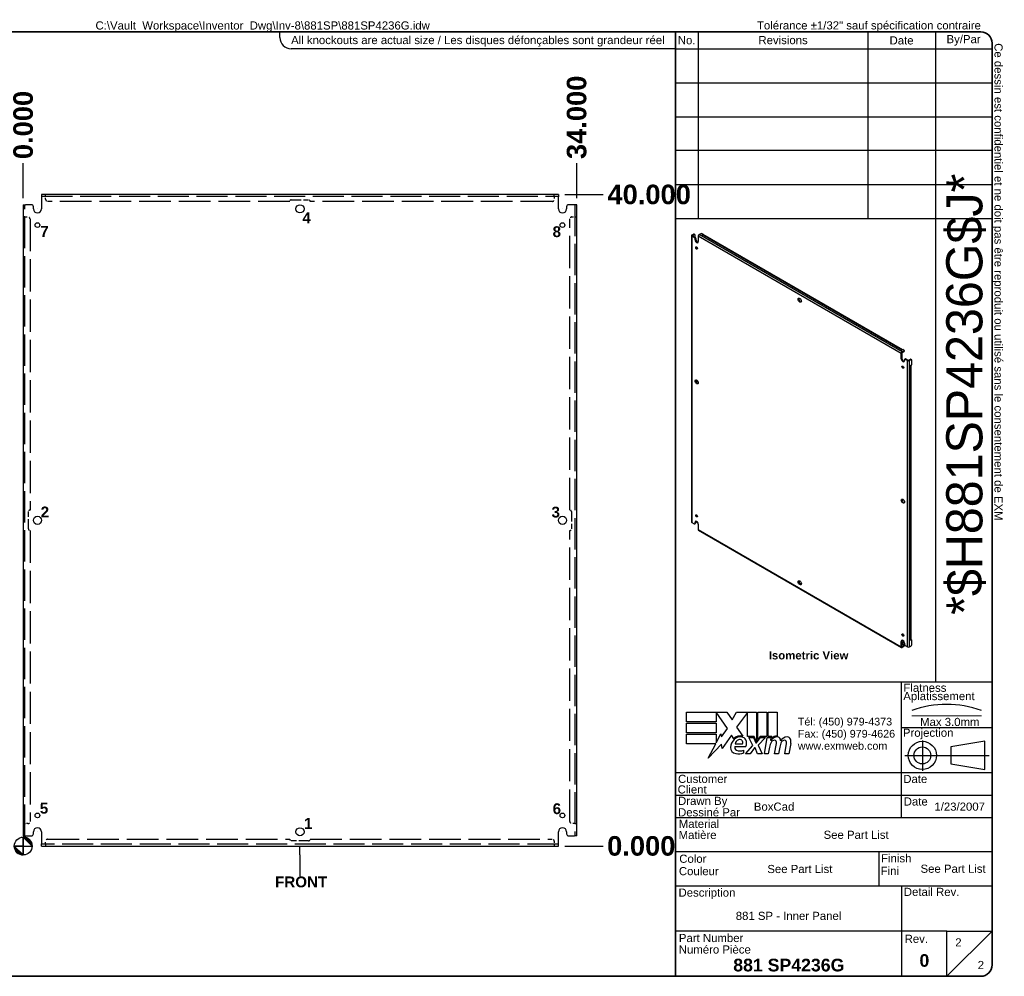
# Model space of a CAD drawing. Header units: inches. Extents: x 3.7 to 94.7, y 2.5 to 61.3.
# Tile 2 of 2: x 34.2 to 94.7, y 2.5 to 61.3. Entities that reach past the tile are written whole.
import ezdxf
from ezdxf.enums import TextEntityAlignment as Align

# ---------------------------------------------------------------- set-up
doc = ezdxf.new("R2010")
doc.units = ezdxf.units.IN
doc.header["$LTSCALE"] = 10
doc.header["$MEASUREMENT"] = 0
for name, pattern in [('CHAIN', [0.7087, 0.4724, -0.0591, 0.1181, -0.0591]), ('DASHED', [0.2067, 0.1654, -0.0413]), ('DASHED_SPACE', [0.2067, 0.1654, -0.0413])]:
    doc.linetypes.add(name, pattern=pattern)
doc.layers.get('0').update_dxf_attribs({"lineweight": 25})
for name, color, linetype, lineweight in [('Centerline(ANSI)', 7, 'Continuous', 25), ('Dimensions(ANSI)', 7, 'Continuous', 25), ('Hidden Edges(ANSI)', 7, 'DASHED_SPACE', 25), ('Sketch Geometry(ANSI)', 7, 'Continuous', 25), ('Symbols(ANSI)', 7, 'Continuous', 25), ('Visible Edges(ANSI)', 7, 'Continuous', 25), ('Visible Tangent Edges(ANSI)', 7, 'Continuous', 25), ('Work Point(ANSI)', 7, 'Continuous', 25)]:
    doc.layers.add(name, color=color, linetype=linetype, lineweight=lineweight)
doc.styles.add('Current-ANSI', font='arial.ttf')
doc.styles.add('Dimension-ANSI', font='arialbd.ttf')
doc.styles.add('Text Style44', font='arialbd.ttf')
doc.styles.add('Text Style83', font='FRE3OF9X.TTF')
doc.dimstyles.new('INCH-ANSI', dxfattribs={"dimscale": 10, "dimtxt": 0.12, "dimasz": 0.098425, "dimexe": 0.04, "dimexo": 0.04, "dimgap": 0.031496, "dimtad": 0, "dimtih": 1, "dimtoh": 1, "dimdec": 3, "dimrnd": 1e-08, "dimzin": 0, "dimdsep": 46, "dimtxsty": 'Dimension-ANSI', "dimcen": 0.09, "dimdle": 0.312, "dimclrd": 179, "dimclre": 179, "dimclrt": 7, "dimadec": 1, "dimazin": 0, "dimtfac": 1, "dimtdec": 3, "dimtofl": 0, "dimtmove": 0, "dimatfit": 3, "dimfxl": 1, "dimtolj": 1, "dimtzin": 4, "dimlwd": 25, "dimlwe": 25, "dimarcsym": 0})
doc.dimstyles.new('INCH-ANSI-VERTICAL', dxfattribs={"dimscale": 10, "dimtxt": 0.12, "dimasz": 0.098425, "dimexe": 0.04, "dimexo": 0.04, "dimgap": 0.031496, "dimtad": 0, "dimtih": 1, "dimtoh": 1, "dimdec": 3, "dimrnd": 1e-08, "dimzin": 0, "dimdsep": 46, "dimtxsty": 'Dimension-ANSI', "dimcen": 0.09, "dimdle": 0.312, "dimclrd": 179, "dimclre": 179, "dimclrt": 7, "dimadec": 1, "dimazin": 0, "dimtfac": 1, "dimtdec": 3, "dimtofl": 0, "dimtmove": 0, "dimatfit": 3, "dimfxl": 1, "dimtolj": 1, "dimtzin": 4, "dimlwd": 25, "dimlwe": 25, "dimarcsym": 0})

# ---------------------------------------------------------------- blocks, each defined once
blk = doc.blocks.new('Origin Indicator Symbol1')
at = {"layer": 'Dimensions(ANSI)'}
h = blk.add_hatch(color=7, dxfattribs=at)
edge = h.paths.add_edge_path(flags=0)
edge.add_line((5.85, 1.793), (5.948, 1.694))
edge.add_arc((5.85, 1.694), 0.0984, 0, 90)
h = blk.add_hatch(color=7, dxfattribs=at)
edge = h.paths.add_edge_path(flags=0)
edge.add_line((5.85, 1.596), (5.751, 1.694))
edge.add_arc((5.85, 1.694), 0.0984, 180, 270)
at = {"layer": 'Dimensions(ANSI)', "color": 7, "linetype": 'Continuous'}
for p, q in [((5.85, 1.793), (5.948, 1.694)), ((5.85, 1.596), (5.751, 1.694))]:
    blk.add_line(p, q, dxfattribs=at)
at = {"layer": 'Dimensions(ANSI)', "color": 7, "linetype": 'Continuous', "flags": 128}
for points in [[(5.85, 1.694), (5.948, 1.694), (5.85, 1.793), (5.85, 1.694)], [(5.85, 1.694), (5.85, 1.793), (5.85, 1.596), (5.85, 1.694)], [(5.85, 1.694), (5.85, 1.596), (5.751, 1.694), (5.85, 1.694)], [(5.85, 1.694), (5.751, 1.694), (5.85, 1.694), (5.85, 1.694)]]:
    blk.add_lwpolyline(points, dxfattribs=at)
at = {"layer": 'Dimensions(ANSI)', "color": 7, "linetype": 'Continuous'}
blk.add_circle((5.85, 1.694), 0.0984, dxfattribs=at)
for start, end in [(0, 90), (180, 270)]:
    blk.add_arc((5.85, 1.694), 0.0984, start, end, dxfattribs=at)
at = {"layer": 'Dimensions(ANSI)', "color": 7}
for points in [[(5.85, 1.694), (5.948, 1.694), (5.85, 1.793), (5.85, 1.694)], [(5.85, 1.694), (5.85, 1.793), (5.85, 1.596), (5.85, 1.694)], [(5.85, 1.694), (5.85, 1.596), (5.751, 1.694), (5.85, 1.694)], [(5.85, 1.694), (5.751, 1.694), (5.85, 1.694)]]:
    blk.add_solid(points, dxfattribs=at)
blk = doc.blocks.new('Datum Identifier4')
at = {"layer": 'Symbols(ANSI)', "color": 7, "linetype": 'Continuous', "lineweight": 25}
for p, q in [((8.91, 1.596), (8.91, 1.694)), ((8.91, 1.596), (8.91, 1.544)), ((8.91, 1.544), (8.91, 1.36))]:
    blk.add_line(p, q, dxfattribs=at)
at = {"layer": 'Symbols(ANSI)', "color": 7, "insert": (8.634, 1.236), "char_height": 0.12, "attachment_point": 7, "line_spacing_factor": 0.25, "style": 'Dimension-ANSI'}
blk.add_mtext('FRONT', dxfattribs=at)
blk = doc.blocks.new('Leader Text1')
at = {"layer": 'Symbols(ANSI)', "color": 7, "insert": (6.038, 8.427), "char_height": 0.12, "attachment_point": 7, "line_spacing_factor": 0.25, "style": 'Dimension-ANSI'}
blk.add_mtext('7', dxfattribs=at)
blk = doc.blocks.new('Leader Text2')
at = {"layer": 'Symbols(ANSI)', "color": 7, "insert": (11.703, 8.422), "char_height": 0.12, "attachment_point": 7, "line_spacing_factor": 0.25, "style": 'Dimension-ANSI'}
blk.add_mtext('8', dxfattribs=at)
blk = doc.blocks.new('Leader Text3')
at = {"layer": 'Symbols(ANSI)', "color": 7, "insert": (6.033, 2.05), "char_height": 0.12, "attachment_point": 7, "line_spacing_factor": 0.25, "style": 'Dimension-ANSI'}
blk.add_mtext('5', dxfattribs=at)
blk = doc.blocks.new('Leader Text4')
at = {"layer": 'Symbols(ANSI)', "color": 7, "insert": (11.704, 2.045), "char_height": 0.12, "attachment_point": 7, "line_spacing_factor": 0.25, "style": 'Dimension-ANSI'}
blk.add_mtext('6', dxfattribs=at)
blk = doc.blocks.new('*D15')
at = {"layer": 'Defpoints', "color": 0, "linetype": 'Continuous', "transparency": 16777216}
for p in [(34.443, 52.479), (34.443, 49.919), (34.443, 49.919)]:
    blk.add_point(p, dxfattribs=at)
at = {"layer": 'Dimensions(ANSI)', "color": 179, "linetype": 'Continuous', "lineweight": 25, "transparency": 16777216}
blk.add_line((34.443, 50.319), (34.443, 52.479), dxfattribs=at)
at = {"layer": 'Dimensions(ANSI)', "color": 7, "linetype": 'Continuous', "lineweight": 25, "transparency": 16777216, "insert": (34.443, 54.815), "char_height": 1.2, "attachment_point": 5, "rotation": 90, "style": 'Dimension-ANSI'}
blk.add_mtext('\\A1;0.000', dxfattribs=at)
blk = doc.blocks.new('*D16')
at = {"layer": 'Defpoints', "color": 0, "linetype": 'Continuous', "transparency": 16777216}
for p in [(68.443, 52.479), (34.443, 49.919), (68.443, 49.919)]:
    blk.add_point(p, dxfattribs=at)
at = {"layer": 'Dimensions(ANSI)', "color": 179, "linetype": 'Continuous', "lineweight": 25, "transparency": 16777216}
blk.add_line((68.443, 50.319), (68.443, 52.479), dxfattribs=at)
at = {"layer": 'Dimensions(ANSI)', "color": 7, "linetype": 'Continuous', "lineweight": 25, "transparency": 16777216, "insert": (68.443, 55.285), "char_height": 1.2, "attachment_point": 5, "rotation": 90, "style": 'Dimension-ANSI'}
blk.add_mtext('\\A1;34.000', dxfattribs=at)
blk = doc.blocks.new('*D17')
at = {"layer": 'Defpoints', "color": 0, "linetype": 'Continuous', "transparency": 16777216}
for p in [(67.318, 10.544), (67.318, 10.544), (70.073, 10.544)]:
    blk.add_point(p, dxfattribs=at)
at = {"layer": 'Dimensions(ANSI)', "color": 179, "linetype": 'Continuous', "lineweight": 25, "transparency": 16777216}
blk.add_line((67.718, 10.544), (70.073, 10.544), dxfattribs=at)
at = {"layer": 'Dimensions(ANSI)', "color": 7, "linetype": 'Continuous', "lineweight": 25, "transparency": 16777216, "insert": (72.409, 10.544), "char_height": 1.2, "attachment_point": 5, "style": 'Dimension-ANSI'}
blk.add_mtext('\\A1;0.000', dxfattribs=at)
blk = doc.blocks.new('*D18')
at = {"layer": 'Defpoints', "color": 0, "linetype": 'Continuous', "transparency": 16777216}
for p in [(67.318, 50.544), (70.073, 50.544), (67.318, 10.544)]:
    blk.add_point(p, dxfattribs=at)
at = {"layer": 'Dimensions(ANSI)', "color": 179, "linetype": 'Continuous', "lineweight": 25, "transparency": 16777216}
blk.add_line((67.718, 50.544), (70.073, 50.544), dxfattribs=at)
at = {"layer": 'Dimensions(ANSI)', "color": 7, "linetype": 'Continuous', "lineweight": 25, "transparency": 16777216, "insert": (72.895, 50.544), "char_height": 1.2, "attachment_point": 5, "style": 'Dimension-ANSI'}
blk.add_mtext('\\A1;40.000', dxfattribs=at)
blk = doc.blocks.new('Leader Text5')
at = {"layer": 'Symbols(ANSI)', "color": 7, "insert": (6.033, 2.05), "char_height": 0.12, "attachment_point": 7, "line_spacing_factor": 0.25, "style": 'Dimension-ANSI'}
blk.add_mtext('5', dxfattribs=at)
blk = doc.blocks.new('Leader Text6')
at = {"layer": 'Symbols(ANSI)', "color": 7, "insert": (8.955, 1.884), "char_height": 0.12, "attachment_point": 7, "line_spacing_factor": 0.25, "style": 'Dimension-ANSI'}
blk.add_mtext('1', dxfattribs=at)
blk = doc.blocks.new('Leader Text7')
at = {"layer": 'Symbols(ANSI)', "color": 7, "insert": (6.043, 5.326), "char_height": 0.12, "attachment_point": 7, "line_spacing_factor": 0.25, "style": 'Dimension-ANSI'}
blk.add_mtext('2', dxfattribs=at)
blk = doc.blocks.new('Leader Text8')
at = {"layer": 'Symbols(ANSI)', "color": 7, "insert": (8.955, 1.884), "char_height": 0.12, "attachment_point": 7, "line_spacing_factor": 0.25, "style": 'Dimension-ANSI'}
blk.add_mtext('1', dxfattribs=at)
blk = doc.blocks.new('Leader Text9')
at = {"layer": 'Symbols(ANSI)', "color": 7, "insert": (8.937, 8.578), "char_height": 0.12, "attachment_point": 7, "line_spacing_factor": 0.25, "style": 'Dimension-ANSI'}
blk.add_mtext('4', dxfattribs=at)
blk = doc.blocks.new('Leader Text10')
at = {"layer": 'Symbols(ANSI)', "color": 7, "insert": (6.043, 5.326), "char_height": 0.12, "attachment_point": 7, "line_spacing_factor": 0.25, "style": 'Dimension-ANSI'}
blk.add_mtext('2', dxfattribs=at)
blk = doc.blocks.new('Leader Text11')
at = {"layer": 'Symbols(ANSI)', "color": 7, "insert": (11.691, 5.323), "char_height": 0.12, "attachment_point": 7, "line_spacing_factor": 0.25, "style": 'Dimension-ANSI'}
blk.add_mtext('3', dxfattribs=at)
blk = doc.blocks.new('Title Blocks EXM - ANSI B')
for p, q in [((13.372, 3.063), (13.372, 3.17)), ((13.372, 3.17), (13.818, 3.17)), ((13.824, 2.989), (13.701, 3.168)), ((13.701, 3.168), (13.701, 3.063)), ((13.818, 3.17), (13.877, 3.083)), ((13.877, 3.083), (13.923, 3.17)), ((13.923, 3.17), (14.146, 3.17)), ((14.046, 3.166), (13.924, 3.002)), ((14.046, 2.9), (14.046, 3.166)), ((14.146, 3.17), (14.146, 2.842)), ((14.16, 3.17), (14.259, 3.17)), ((14.16, 2.866), (14.16, 3.17)), ((14.259, 3.17), (14.259, 2.9)), ((14.273, 3.17), (14.372, 3.17)), ((14.273, 2.9), (14.273, 3.17)), ((14.372, 3.17), (14.372, 2.905)), ((13.701, 3.063), (13.372, 3.063)), ((13.372, 3.049), (13.701, 3.049)), ((13.372, 2.942), (13.372, 3.049)), ((13.701, 3.049), (13.701, 2.942)), ((13.701, 2.942), (13.372, 2.942)), ((13.758, 2.895), (13.824, 2.989)), ((13.924, 3.002), (13.993, 2.903)), ((13.372, 2.82), (13.372, 2.927)), ((13.372, 2.927), (13.701, 2.927)), ((13.701, 2.831), (13.752, 2.929)), ((13.701, 2.927), (13.701, 2.831)), ((13.752, 2.929), (13.758, 2.895)), ((13.87, 2.914), (13.765, 2.768)), ((13.893, 2.876), (13.87, 2.914)), ((14.121, 2.9), (14.046, 2.9)), ((14.059, 2.891), (14.113, 2.891)), ((14.105, 2.802), (14.059, 2.891)), ((14.113, 2.891), (14.139, 2.83)), ((14.146, 2.842), (14.121, 2.9)), ((14.146, 2.83), (14.19, 2.891)), ((14.185, 2.9), (14.16, 2.866)), ((14.245, 2.891), (14.164, 2.803)), ((14.259, 2.9), (14.185, 2.9)), ((14.19, 2.891), (14.245, 2.891)), ((14.232, 2.709), (14.264, 2.891)), ((14.264, 2.891), (14.302, 2.891)), ((14.314, 2.9), (14.273, 2.9)), ((14.302, 2.891), (14.299, 2.859)), ((14.299, 2.859), (14.309, 2.859)), ((14.312, 2.88), (14.314, 2.9)), ((13.695, 2.82), (13.372, 2.82)), ((13.612, 2.661), (13.695, 2.82)), ((13.758, 2.815), (13.612, 2.661)), ((13.765, 2.768), (13.758, 2.815)), ((13.905, 2.788), (14.027, 2.788)), ((13.91, 2.818), (13.99, 2.818)), ((14.005, 2.718), (14.005, 2.748)), ((14.023, 2.709), (14.105, 2.802)), ((14.122, 2.774), (14.077, 2.709)), ((14.13, 2.774), (14.122, 2.774)), ((14.155, 2.709), (14.13, 2.774)), ((14.139, 2.83), (14.146, 2.83)), ((14.164, 2.803), (14.209, 2.709)), ((14.289, 2.784), (14.276, 2.709)), ((14.345, 2.709), (14.365, 2.824)), ((14.402, 2.784), (14.389, 2.709)), ((14.457, 2.709), (14.477, 2.824)), ((14.523, 2.823), (14.501, 2.709)), ((14.077, 2.709), (14.023, 2.709)), ((14.209, 2.709), (14.155, 2.709)), ((14.276, 2.709), (14.232, 2.709)), ((14.389, 2.709), (14.345, 2.709)), ((14.501, 2.709), (14.457, 2.709))]:
    blk.add_line(p, q)
for centre, radius, start, end in [((13.991, 2.772), 0.133, 134.1684, 176.5646), ((13.968, 2.796), 0.11, 77.079, 133.1785), ((13.968, 2.796), 0.0996, 80.4085, 134.1684), ((13.965, 2.811), 0.056, 109.3797, 172.9975), ((13.959, 2.83), 0.0365, 51.1652, 109.3797), ((13.962, 2.833), 0.0318, 331.4547, 51.1652), ((13.981, 2.843), 0.0507, 23.8445, 85.0802), ((13.941, 2.826), 0.094, 336.1555, 23.8445), ((14.442, 2.757), 0.155, 147.5992, 170), ((14.376, 2.816), 0.08, 89.4776, 147.4114), ((14.346, 2.818), 0.042, 96.03, 147.5992), ((14.37, 2.825), 0.08, 88.7952, 136.5849), ((14.344, 2.839), 0.02, 23.5571, 96.03), ((14.325, 2.831), 0.041, 350, 23.5571), ((14.377, 2.862), 0.0338, 16.9928, 89.4776), ((14.555, 2.759), 0.155, 148.5584, 170.8257), ((14.317, 2.844), 0.096, 3.6169, 16.9928), ((14.486, 2.814), 0.0819, 89.6788, 153.9508), ((14.458, 2.818), 0.042, 96.1027, 147.6083), ((14.456, 2.839), 0.02, 23.5487, 96.1027), ((14.437, 2.831), 0.041, 349.9922, 23.5487), ((14.487, 2.861), 0.035, 18.4748, 89.6788), ((14.429, 2.842), 0.096, 349, 18.4748), ((13.925, 2.776), 0.0658, 176.5646, 261.5605), ((13.936, 2.779), 0.032, 163.5261, 244.6784), ((13.966, 2.842), 0.102, 244.6784, 292.5609), ((13.945, 2.911), 0.202, 261.5605, 287.3343)]:
    blk.add_arc(centre, radius, start, end)
at = {"layer": 'Centerline(ANSI)', "linetype": 'DASHED', "lineweight": 18, "ltscale": 0.507983}
blk.add_line((15.861, 3.128), (16.632, 3.128), dxfattribs=at)
at = {"layer": 'Centerline(ANSI)', "linetype": 'CHAIN', "ltscale": 0.185148}
blk.add_line((15.979, 2.855), (15.979, 2.521), dxfattribs=at)
at = {"layer": 'Centerline(ANSI)', "linetype": 'CHAIN', "ltscale": 0.437897}
blk.add_line((15.786, 2.691), (16.717, 2.691), dxfattribs=at)
at = {"layer": 'Sketch Geometry(ANSI)'}
for p, q in [((13.25, 10.687), (16.625, 10.687)), ((13.5, 10.687), (13.5, 8.625)), ((15.375, 10.687), (15.375, 8.625)), ((16.125, 10.687), (16.125, 3.5)), ((16.75, 10.562), (16.75, 0.375)), ((13.25, 10.5), (16.75, 10.5)), ((13.25, 10.125), (16.75, 10.125)), ((13.25, 9.75), (16.75, 9.75)), ((16.75, 9.375), (13.25, 9.375)), ((13.25, 9), (16.75, 9)), ((16.75, 9), (16.75, 8.625)), ((13.25, 8.625), (16.75, 8.625)), ((16.75, 3.5), (13.25, 3.5)), ((15.75, 2), (15.75, 3.5)), ((15.75, 3), (16.75, 3)), ((16.669, 2.847), (16.294, 2.785)), ((16.669, 2.535), (16.669, 2.847)), ((16.294, 2.785), (16.294, 2.598)), ((16.294, 2.598), (16.669, 2.535)), ((16.75, 2.5), (13.25, 2.5)), ((16.75, 2.25), (13.25, 2.25)), ((16.75, 2), (13.25, 2)), ((13.25, 1.629), (16.75, 1.629)), ((15.499, 1.629), (15.499, 1.25)), ((13.25, 1.25), (16.75, 1.25)), ((15.75, 1.25), (15.75, 0.75)), ((15.75, 0.75), (13.25, 0.75)), ((16.25, 0.75), (15.75, 0.75)), ((15.75, 0.75), (15.75, 0.25)), ((16.25, 0.25), (16.25, 0.75)), ((16.25, 0.75), (16.75, 0.75)), ((16.25, 0.25), (16.75, 0.75)), ((16.625, 0.25), (13.25, 0.25))]:
    blk.add_line(p, q, dxfattribs=at)
at = {"layer": 'Sketch Geometry(ANSI)', "linetype": 'Continuous', "lineweight": 35}
for p, q in [((13.25, 8.625), (13.25, 10.687)), ((13.25, 8.625), (13.25, 3.5)), ((13.25, 0.25), (13.25, 3.5))]:
    blk.add_line(p, q, dxfattribs=at)
at = {"layer": 'Sketch Geometry(ANSI)'}
for radius in [0.156, 0.0935]:
    blk.add_circle((15.979, 2.691), radius, dxfattribs=at)
for centre, radius, start, end in [((16.625, 10.562), 0.125, 0, 90), ((16.247, 2.112), 1.143, 70.2973, 109.7027), ((16.625, 0.375), 0.125, 270, 0)]:
    blk.add_arc(centre, radius, start, end, dxfattribs=at)
at = {"layer": 'Symbols(ANSI)', "color": 7, "char_height": 0.09, "style": 'Current-ANSI'}
for s, insert, width, attachment_point in [('No.', (13.373, 10.595), 0.25039, 5), ('Revisions', (14.439, 10.596), 1.87331, 5), ('Date', (15.749, 10.593), 0.75135, 5), ('By/Par', (16.435, 10.594), 0.62202, 5), ('Date', (15.773, 2.136), 0.26554, 7), ('Rev.', (15.783, 0.618), 0.25854, 7)]:
    blk.add_mtext(s, dxfattribs=dict(at, insert=insert, width=width, attachment_point=attachment_point))
for s, insert, attachment_point in [('\\fArial|b1|i0;\\H0.0900;Isometric View', (14.281, 3.842), 1), ('Flatness', (15.77, 3.393), 7), ('Aplatissement', (15.768, 3.275), 7), ('Max 3.0mm', (15.954, 3.015), 7), ('Projection', (15.764, 2.87), 7), ('Customer', (13.278, 2.386), 7), ('Date', (15.768, 2.385), 7), ('Client', (13.273, 2.269), 7), ('Drawn By', (13.278, 2.117), 7), ('Dessiné Par', (13.278, 2.016), 7), ('Material', (13.286, 1.889), 7), ('Matière', (13.284, 1.766), 7), ('Finish', (15.523, 1.508), 7), ('Color', (13.291, 1.503), 7), ('Couleur', (13.287, 1.366), 7), ('Fini', (15.518, 1.37), 7), ('Description', (13.283, 1.103), 7), ('Detail Rev.', (15.774, 1.137), 7), ('Part Number', (13.287, 0.627), 7), ('Numéro Pièce', (13.286, 0.5), 7)]:
    blk.add_mtext(s, dxfattribs=dict(at, insert=insert, attachment_point=attachment_point))
at = {"layer": 'Symbols(ANSI)', "color": 7, "insert": (14.602, 3.107), "char_height": 0.085, "attachment_point": 1, "line_spacing_factor": 0.944221, "style": 'Current-ANSI'}
blk.add_mtext('\\fArial|b0|i0;\\H0.0850;Tél: (450) 979-4373\\PFax: (450) 979-4626\\Pwww.exmweb.com', dxfattribs=at)
at = {"layer": 'Symbols(ANSI)', "color": 7, "style": 'Current-ANSI'}
for tag, p in [('REV1', (13.375, 10.313)), ('REV1DATE', (15.75, 10.31)), ('REV1BY', (16.437, 10.313)), ('REV2', (13.373, 9.938)), ('REV2DATE', (15.747, 9.941)), ('REV2BY', (16.437, 9.938)), ('REV3', (13.374, 9.563)), ('REV3DATE', (15.752, 9.563)), ('REV3BY', (16.437, 9.564)), ('REV4', (13.377, 9.188)), ('REV4DATE', (15.752, 9.188)), ('REV4BY', (16.441, 9.188)), ('REV5', (13.373, 8.813)), ('REV5DATE', (15.752, 8.813)), ('REV5BY', (16.438, 8.811)), ('MFG_APPROVED_DATE', (16.393, 2.374)), ('DETAIL_REV', (16.249, 0.926))]:
    blk.add_attdef(tag, text='', height=0.09, dxfattribs=at).set_placement(p, align=Align.MIDDLE_CENTER)
for tag, p in [('REV1DESC', (13.526, 10.31)), ('REV2DESC', (13.525, 9.937)), ('REV3DESC', (13.528, 9.564)), ('REV4DESC', (13.533, 9.19)), ('REV5DESC', (13.532, 8.811)), ('COMPANY', (14.12, 2.375))]:
    blk.add_attdef(tag, text='', height=0.09, dxfattribs=at).set_placement(p, align=Align.MIDDLE_LEFT)
at = {"layer": 'Symbols(ANSI)', "color": 7, "style": 'Text Style83'}
blk.add_attdef('BARCODE_001', (16.643, 4.244), '', height=0.4, rotation=90, dxfattribs=at)
at = {"layer": 'Symbols(ANSI)', "color": 7}
for tag, p, height, style in [('AUTHOR_001', (14.116, 2.08), 0.09, 'Current-ANSI'), ('IDW_DATE_001', (16.112, 2.08), 0.09, 'Current-ANSI'), ('MATERIEL_001', (14.887, 1.769), 0.09, 'Current-ANSI'), ('COLOR_001', (14.265, 1.391), 0.09, 'Current-ANSI'), ('FINISH_001', (15.959, 1.394), 0.09, 'Current-ANSI'), ('IDW_DESC_001', (13.916, 0.873), 0.09, 'Current-ANSI'), ('Sheet_Number_001', (16.343, 0.58), 0.09, 'Current-ANSI'), ('IDW_NAME_001', (13.888, 0.304), 0.14, 'Text Style44'), ('IDW_REV_001', (15.947, 0.355), 0.14, 'Text Style44'), ('Number_of_sheets_001', (16.591, 0.33), 0.09, 'Current-ANSI')]:
    blk.add_attdef(tag, p, '', height=height, dxfattribs=dict(at, style=style))
blk = doc.blocks.new('Borders EXM - B (Inch) - B')
at = {"layer": 'Sketch Geometry(ANSI)', "linetype": 'Continuous', "lineweight": 35}
for p, q in [((16.438, 10.692), (0.437, 10.692)), ((16.562, 0.38), (16.562, 10.567)), ((0.437, 0.255), (16.438, 0.255))]:
    blk.add_line(p, q, dxfattribs=at)
at = {"layer": 'Sketch Geometry(ANSI)'}
for p, q in [((8.688, 10.63), (8.688, 10.692)), ((13.062, 10.692), (13.062, 10.505)), ((13.062, 10.505), (8.812, 10.505))]:
    blk.add_line(p, q, dxfattribs=at)
at = {"layer": 'Sketch Geometry(ANSI)', "linetype": 'Continuous', "lineweight": 35}
for centre, start, end in [((16.438, 10.567), 0, 90), ((16.438, 0.38), 270, 0)]:
    blk.add_arc(centre, 0.125, start, end, dxfattribs=at)
at = {"layer": 'Sketch Geometry(ANSI)'}
blk.add_arc((8.812, 10.63), 0.125, 180, 270, dxfattribs=at)
at = {"layer": 'Symbols(ANSI)', "color": 7, "char_height": 0.09, "style": 'Current-ANSI'}
for s, insert, attachment_point in [('Tolérance ±1/32" sauf spécification contraire', (13.963, 10.692), 7), ('All knockouts are actual size / Les disques défonçables sont grandeur réel', (8.812, 10.647), 1)]:
    blk.add_mtext(s, dxfattribs=dict(at, insert=insert, attachment_point=attachment_point))
at = {"layer": 'Symbols(ANSI)', "color": 7, "insert": (16.562, 10.567), "char_height": 0.09, "attachment_point": 7, "rotation": 270, "style": 'Current-ANSI'}
blk.add_mtext('Ce dessin est confidentiel et ne doit pas être reproduit ou utilisé sans le consentement de EXM', dxfattribs=at)
at = {"layer": 'Symbols(ANSI)', "color": 7, "style": 'Current-ANSI'}
blk.add_attdef('FILENAME_AND_PATH_001', (6.649, 10.718), '', height=0.09, dxfattribs=at)

msp = doc.modelspace()

# ---------------------------------------------------------------- linework, layer by layer
at = {"layer": 'Hidden Edges(ANSI)', "ltscale": 1.152032}
for p, q in [((35.568, 50.439), (67.318, 50.439)), ((67.318, 10.649), (35.568, 10.649))]:
    msp.add_line(p, q, dxfattribs=at)
at = {"layer": 'Hidden Edges(ANSI)', "ltscale": 0.035899}
for p, q in [((35.8178, 50.439), (35.8178, 50.544)), ((35.818, 50.439), (35.818, 50.544)), ((67.068, 50.439), (67.068, 50.544)), ((67.0682, 50.439), (67.0682, 50.544)), ((34.548, 49.1692), (34.443, 49.1692)), ((34.548, 49.169), (34.443, 49.169)), ((68.338, 49.1692), (68.443, 49.1692)), ((68.338, 49.169), (68.443, 49.169)), ((34.548, 11.919), (34.443, 11.919)), ((34.548, 11.9188), (34.443, 11.9188)), ((68.338, 11.919), (68.443, 11.919)), ((68.338, 11.9188), (68.443, 11.9188)), ((35.8178, 10.649), (35.8178, 10.544)), ((35.818, 10.649), (35.818, 10.544)), ((67.068, 10.649), (67.068, 10.544)), ((67.0682, 10.649), (67.0682, 10.544))]:
    msp.add_line(p, q, dxfattribs=at)
at = {"layer": 'Hidden Edges(ANSI)', "ltscale": 0.016595}
for p, q in [((35.818, 50.439), (35.818, 50.408)), ((67.068, 50.439), (67.068, 50.408)), ((34.548, 49.169), (34.579, 49.169)), ((68.338, 49.169), (68.307, 49.169)), ((34.548, 11.919), (34.579, 11.919)), ((68.338, 11.919), (68.307, 11.919)), ((35.818, 10.649), (35.818, 10.68)), ((67.068, 10.649), (67.068, 10.68))]:
    msp.add_line(p, q, dxfattribs=at)
at = {"layer": 'Hidden Edges(ANSI)', "ltscale": 0.053727}
for p, q in [((35.818, 50.251), (35.818, 50.408)), ((67.068, 50.408), (67.068, 50.251)), ((34.579, 49.169), (34.736, 49.169)), ((68.15, 49.169), (68.307, 49.169)), ((34.736, 11.919), (34.579, 11.919)), ((68.307, 11.919), (68.15, 11.919)), ((35.818, 10.68), (35.818, 10.837)), ((67.068, 10.837), (67.068, 10.68))]:
    msp.add_line(p, q, dxfattribs=at)
at = {"layer": 'Hidden Edges(ANSI)', "ltscale": 0.364345}
for p, q in [((50.9115, 50.2195), (51.9745, 50.2195)), ((34.7675, 30.0125), (34.7675, 31.0755)), ((68.1185, 31.0755), (68.1185, 30.0125)), ((51.9745, 10.8685), (50.9115, 10.8685))]:
    msp.add_line(p, q, dxfattribs=at)
at = {"layer": 'Hidden Edges(ANSI)', "ltscale": 1.163605}
for p, q in [((34.548, 11.169), (34.548, 49.919)), ((68.338, 49.919), (68.338, 11.169))]:
    msp.add_line(p, q, dxfattribs=at)
at = {"layer": 'Hidden Edges(ANSI)', "ltscale": 1.177596}
for p, q in [((50.818, 50.126), (35.943, 50.126)), ((66.943, 50.126), (52.068, 50.126)), ((35.943, 10.962), (50.818, 10.962)), ((52.068, 10.962), (66.943, 10.962))]:
    msp.add_line(p, q, dxfattribs=at)
at = {"layer": 'Hidden Edges(ANSI)', "ltscale": 1.197388}
for p, q in [((34.861, 49.044), (34.861, 31.169)), ((68.025, 31.169), (68.025, 49.044)), ((34.861, 29.919), (34.861, 12.044)), ((68.025, 12.044), (68.025, 29.919))]:
    msp.add_line(p, q, dxfattribs=at)
at = {"layer": 'Hidden Edges(ANSI)', "ltscale": 0.067218}
for centre, start, end in [((35.943, 50.251), 180, 270), ((66.943, 50.251), 270, 0), ((34.736, 49.044), 0, 90), ((68.15, 49.044), 90, 180), ((34.736, 12.044), 270, 0), ((68.15, 12.044), 180, 270), ((35.943, 10.837), 90, 180), ((66.943, 10.837), 0, 90)]:
    msp.add_arc(centre, 0.125, start, end, dxfattribs=at)
at = {"layer": 'Hidden Edges(ANSI)', "ltscale": 0.050254}
for centre, start, end in [((50.9115, 50.126), 90, 180), ((51.9745, 50.126), 0, 90), ((34.861, 31.0755), 90, 180), ((68.025, 31.0755), 0, 90), ((34.861, 30.0125), 180, 270), ((68.025, 30.0125), 270, 0), ((50.9115, 10.962), 180, 270), ((51.9745, 10.962), 270, 0)]:
    msp.add_arc(centre, 0.0935, start, end, dxfattribs=at)
at = {"layer": 'Visible Edges(ANSI)'}
for p, q in [((67.318, 50.544), (35.568, 50.544)), ((35.568, 50.544), (35.568, 50.408)), ((35.568, 50.408), (35.568, 49.669)), ((67.318, 50.544), (67.318, 50.408)), ((67.318, 49.669), (67.318, 50.408)), ((34.443, 49.919), (34.579, 49.919)), ((34.443, 49.919), (34.443, 11.169)), ((34.943, 49.919), (34.579, 49.919)), ((35.068, 49.669), (35.068, 49.794)), ((67.818, 49.794), (67.818, 49.669)), ((68.307, 49.919), (67.943, 49.919)), ((68.443, 49.919), (68.307, 49.919)), ((68.443, 11.169), (68.443, 49.919)), ((75.4982, 48.0262), (75.4982, 30.4488)), ((75.5204, 48.057), (75.619, 48.114)), ((75.6634, 47.9128), (75.5204, 47.9953)), ((75.5616, 48.0332), (75.6602, 48.0901)), ((75.5616, 48.0192), (75.7046, 47.9366)), ((75.6537, 48.1174), (75.6949, 48.0936)), ((75.7093, 48.0618), (75.7093, 47.9336)), ((75.7125, 47.771), (75.7125, 47.8277)), ((75.7537, 47.8515), (75.7537, 47.7948)), ((75.9089, 47.9928), (75.9089, 47.6576)), ((76.0609, 48.1423), (75.9623, 48.0854)), ((76.1547, 48.0831), (76.2082, 48.114)), ((76.1547, 48.0831), (76.1547, 48.0831)), ((76.1548, 48.0831), (76.1547, 48.0831)), ((76.2082, 48.114), (76.1591, 48.1423)), ((88.4532, 41.0082), (76.1926, 48.0869)), ((76.2082, 48.114), (76.2082, 48.0779)), ((75.7608, 47.7486), (75.7832, 47.7357)), ((75.8323, 47.6506), (75.8323, 47.6384)), ((75.8323, 47.3091), (75.8323, 47.2341)), ((88.3815, 40.4566), (88.3815, 40.7918)), ((88.4227, 40.8156), (88.4227, 40.4804)), ((88.4309, 40.9954), (88.431, 40.9955)), ((88.431, 40.9954), (88.4309, 40.9954)), ((88.4845, 41.0263), (88.431, 40.9954)), ((88.4349, 40.8843), (88.5335, 40.9413)), ((88.4349, 40.8367), (88.5335, 40.8936)), ((88.5335, 40.998), (88.4845, 41.0263)), ((88.5538, 40.9696), (88.5538, 40.922)), ((88.5779, 40.3999), (88.5779, 40.3432)), ((88.5923, 40.4317), (88.6335, 40.4555)), ((88.77, 40.3457), (88.627, 40.4282)), ((88.6682, 40.452), (88.8112, 40.3695)), ((88.9342, 40.4264), (88.8356, 40.3695)), ((88.9754, 40.4026), (88.8768, 40.3457)), ((89.0102, 40.406), (88.9689, 40.4299)), ((88.971, 40.0599), (89.0245, 40.0908)), ((88.971, 40.0599), (88.971, 40.0599)), ((88.9711, 40.0599), (88.971, 40.0599)), ((88.9932, 23.1938), (88.9932, 40.0728)), ((89.0245, 40.0908), (89.0245, 40.3743)), ((75.7543, 39.1068), (75.7543, 39.1316)), ((75.7956, 39.1598), (75.7956, 39.0389)), ((75.8323, 38.9753), (75.8238, 38.9704)), ((75.8323, 38.9753), (75.8323, 38.9631)), ((75.5204, 30.418), (75.6634, 30.3354)), ((75.6981, 30.332), (75.7393, 30.3558)), ((75.7125, 30.3638), (75.7125, 30.4205)), ((75.7537, 30.4443), (75.7537, 30.3876)), ((75.8179, 30.8353), (75.8062, 30.8285)), ((75.9089, 30.3071), (75.9089, 29.9719)), ((75.9245, 29.9373), (88.3971, 22.7362)), ((82.0902, 26.7632), (82.1008, 26.7571)), ((82.0923, 26.7522), (82.1008, 26.7571)), ((82.1375, 26.6935), (82.2422, 26.6331)), ((82.1972, 26.6114), (82.1757, 26.6238)), ((88.3815, 22.7708), (88.3815, 23.106)), ((88.4227, 23.1298), (88.4227, 22.7946)), ((88.4227, 23.1072), (88.4353, 23.0999)), ((88.4431, 22.991), (88.4431, 22.9198)), ((88.4844, 23.0149), (88.4844, 22.9436)), ((88.5779, 22.9926), (88.5779, 22.9359)), ((89.0245, 23.1937), (88.971, 23.1628)), ((88.971, 23.1629), (88.9711, 23.163)), ((88.971, 23.1628), (88.971, 23.1629)), ((88.9932, 23.2118), (89.0245, 23.1937)), ((89.0245, 22.9103), (89.0245, 23.1937)), ((88.431, 22.8986), (88.4309, 22.8987)), ((88.4309, 22.8987), (88.431, 22.8987)), ((88.4845, 22.9295), (88.431, 22.8986)), ((88.5335, 22.8445), (88.4349, 22.7876)), ((88.5335, 22.7969), (88.4349, 22.74)), ((88.4845, 22.9295), (88.5335, 22.9012)), ((88.5538, 22.8252), (88.5538, 22.8729)), ((88.627, 22.8509), (88.77, 22.7683)), ((88.8768, 22.7683), (88.9754, 22.8252)), ((34.443, 11.169), (34.579, 11.169)), ((34.579, 11.169), (34.943, 11.169)), ((35.068, 11.294), (35.068, 11.419)), ((35.568, 11.419), (35.568, 10.68)), ((67.318, 10.68), (67.318, 11.419)), ((67.818, 11.419), (67.818, 11.294)), ((67.943, 11.169), (68.307, 11.169)), ((68.443, 11.169), (68.307, 11.169)), ((35.568, 10.544), (35.568, 10.68)), ((35.568, 10.544), (67.318, 10.544)), ((67.318, 10.544), (67.318, 10.68))]:
    msp.add_line(p, q, dxfattribs=at)
for centre, radius in [((51.443, 49.669), 0.25), ((35.318, 48.669), 0.145), ((67.568, 48.669), 0.145), ((35.318, 30.544), 0.25), ((67.568, 30.544), 0.25), ((35.318, 12.419), 0.145), ((67.568, 12.419), 0.145), ((51.443, 11.419), 0.25)]:
    msp.add_circle(centre, radius, dxfattribs=at)
for centre, radius, start, end in [((34.943, 49.794), 0.125, 0, 90), ((35.318, 49.669), 0.25, 180, 0), ((67.568, 49.669), 0.25, 180, 0), ((67.943, 49.794), 0.125, 90, 180), ((35.318, 11.419), 0.25, 0, 180), ((67.568, 11.419), 0.25, 0, 180), ((34.943, 11.294), 0.125, 270, 0), ((67.943, 11.294), 0.125, 180, 270)]:
    msp.add_arc(centre, radius, start, end, dxfattribs=at)
for centre, major_axis, start_param, end_param in [((75.5738, 48.0262), (-0.0756, 0), 5.4977871, 7.0685835), ((75.5738, 48.0262), (-0.0172, 0), 5.4977871, 7.0685835), ((75.619, 48.0573), (0.0347, 0.0601), 0, 0.7853982), ((75.6602, 48.0334), (0.0347, 0.0601), 5.4977871, 7.0685835), ((75.6634, 47.8561), (0.0347, -0.0601), 0.7853982, 2.3561945), ((75.7046, 47.8799), (-0.0347, 0.0601), 3.9269908, 5.4977871), ((75.8519, 47.7381), (0.0694, -0.1203), 3.9269908, 5.9816518), ((75.9623, 48.0237), (0.0378, 0.0654), 0.7853982, 2.3561945), ((76.11, 48.114), (0.0694, 0), 0.7853982, 2.3561945), ((76.1548, 48.0214), (0.0378, 0.0654), 0, 0.7853982), ((75.8107, 47.7143), (0.0694, -0.1203), 3.9269908, 7.0685835), ((75.7832, 47.679), (-0.0347, 0.0601), 3.9269908, 5.4977871), ((75.8519, 47.2845), (0.0403, -0.0698), 3.679154, 5.7456239), ((82.1864, 44.0809), (-0.0694, 0.1203), 0.3015335, 2.8400592), ((88.4349, 40.8226), (0.0378, 0.0654), 0.7853982, 2.3561945), ((88.4349, 40.8226), (0.0086, 0.0149), 0.7853982, 2.3561945), ((88.431, 40.9338), (0.0378, 0.0654), 0.7311589, 0.7853982), ((88.4844, 40.9696), (0.0694, 0), 5.4977871, 7.0685835), ((88.4844, 40.922), (0.0694, 0), 5.4977871, 6.2831853), ((88.4797, 40.3999), (0.0694, -0.1203), 3.9269908, 7.0685835), ((88.5209, 40.4237), (0.0694, -0.1203), 3.9269908, 5.9816518), ((88.5209, 39.9701), (0.0403, -0.0698), 3.679154, 5.7456239), ((88.627, 40.3715), (-0.0347, 0.0601), 5.4977871, 7.0685835), ((88.6682, 40.3953), (-0.0347, 0.0601), 5.4977871, 6.2831853), ((88.8234, 40.3765), (0.0756, 0), 3.9269908, 5.4977871), ((88.8234, 40.3765), (0.0172, 0), 3.9269908, 5.4977871), ((88.9342, 40.3697), (0.0347, 0.0601), 0, 0.7853982), ((88.9177, 40.0907), (0.0756, 0), 5.4977871, 5.5520264), ((88.9754, 40.3459), (0.0347, 0.0601), 5.4977871, 7.0685835), ((75.8519, 39.0629), (-0.0694, 0.1203), 0.3015335, 2.8400592), ((75.8323, 39.0177), (0.026, -0.045), 3.9269908, 5.4977871), ((88.5209, 31.7484), (-0.0694, 0.1203), 0.3015335, 2.8400592), ((75.8519, 30.8412), (0.0403, -0.0698), 3.679154, 5.7456239), ((75.7832, 30.8954), (0.0347, -0.0601), 0, 0.7628134), ((75.5738, 30.4488), (-0.0756, 0), 0, 0.7853982), ((75.6634, 30.3921), (0.0347, -0.0601), 5.4977871, 7.0685835), ((75.8107, 30.3638), (-0.0694, 0.1203), 3.9269908, 7.0685835), ((75.7046, 30.4159), (0.0347, -0.0601), 0, 0.7853982), ((75.8519, 30.3876), (-0.0694, 0.1203), 0.3015335, 0.7853982), ((75.9623, 30.0027), (-0.0378, -0.0654), 5.4977871, 6.2831853), ((82.1864, 26.7304), (-0.0694, 0.1203), 0.3015335, 2.8400592), ((82.1375, 26.7359), (0.026, -0.045), 3.9269908, 5.4977871), ((88.4797, 23.0493), (-0.0694, 0.1203), 3.9269908, 7.0685835), ((88.5209, 23.0731), (-0.0694, 0.1203), 0.3015335, 0.7853982), ((88.394, 23.0194), (0.0347, -0.0601), 0.7853982, 1.7325469), ((88.4353, 23.0432), (-0.0347, 0.0601), 3.9269908, 5.4977871), ((88.5209, 23.5268), (0.0403, -0.0698), 3.679154, 5.7456239), ((88.9177, 23.1938), (0.0756, 0), 5.4977871, 6.2831853), ((88.4349, 22.8017), (-0.0378, -0.0654), 5.4977871, 7.0685835), ((88.4349, 22.8017), (-0.0086, -0.0149), 5.4977871, 7.0685835), ((88.431, 22.9128), (0.0086, 0.0149), 3.9269908, 5.4977871), ((88.431, 22.9128), (0.0378, 0.0654), 5.2663139, 5.4977871), ((88.4844, 22.8729), (0.0694, 0), 5.4977871, 7.0685835), ((88.4844, 22.8252), (0.0694, 0), 5.4977871, 6.2831853), ((88.627, 22.9076), (-0.0347, 0.0601), 0.7853982, 2.3561945), ((88.8234, 22.7992), (0.0756, 0), 3.9269908, 5.4977871), ((88.9754, 22.8819), (-0.0347, -0.0601), 0.7853982, 2.3561945)]:
    msp.add_ellipse(centre, major_axis=major_axis, ratio=0.5773503, start_param=start_param, end_param=end_param, dxfattribs=at)
for centre, major_axis in [((75.8107, 47.2607), (0.0403, -0.0698)), ((82.1452, 44.0571), (0.0694, -0.1203)), ((88.4797, 39.9463), (0.0403, -0.0698)), ((75.8107, 39.0391), (0.0694, -0.1203)), ((88.4797, 31.7246), (0.0694, -0.1203)), ((75.8107, 30.8174), (0.0403, -0.0698)), ((82.1452, 26.7066), (0.0694, -0.1203)), ((88.4797, 23.5029), (0.0403, -0.0698))]:
    msp.add_ellipse(centre, major_axis=major_axis, ratio=0.5773503, dxfattribs=at)
at = {"layer": 'Visible Tangent Edges(ANSI)'}
for p, q in [((75.5204, 47.9953), (75.5204, 30.418)), ((75.5616, 48.0192), (75.5616, 48.0332)), ((75.619, 48.114), (75.6602, 48.0901)), ((75.7046, 47.9366), (75.6634, 47.9128)), ((75.7125, 47.8277), (75.7537, 47.8515)), ((75.7125, 47.771), (75.7537, 47.7948)), ((88.3815, 40.7918), (75.9089, 47.9928)), ((88.4349, 40.8843), (75.9623, 48.0854)), ((88.431, 40.9955), (76.1548, 48.0831)), ((75.7832, 47.7357), (75.7683, 47.727)), ((75.8238, 47.6457), (75.8323, 47.6506)), ((88.5335, 40.9413), (88.5335, 40.8936)), ((88.3815, 40.4566), (88.4227, 40.4804)), ((88.627, 40.4282), (88.6682, 40.452)), ((88.77, 22.7683), (88.77, 40.3457)), ((88.8768, 22.7683), (88.8768, 40.3457)), ((88.9342, 40.4264), (88.9754, 40.4026)), ((88.9711, 23.163), (88.9711, 40.0599)), ((75.7956, 39.0389), (75.7789, 39.0293)), ((75.8315, 30.8666), (75.7989, 30.8478)), ((75.7125, 30.4205), (75.7537, 30.4443)), ((75.7537, 30.3876), (75.7125, 30.3638)), ((75.9089, 29.9719), (88.3815, 22.7708)), ((82.1375, 26.6935), (82.1208, 26.6839)), ((88.3815, 23.106), (88.4227, 23.1298)), ((88.4353, 23.0999), (88.4227, 23.0927)), ((88.4431, 22.991), (88.4844, 23.0149)), ((88.4431, 22.9198), (88.4227, 22.9316)), ((88.431, 22.8987), (88.4227, 22.9035)), ((88.4349, 22.7876), (88.4227, 22.7946)), ((88.5335, 22.8445), (88.5335, 22.7969))]:
    msp.add_line(p, q, dxfattribs=at)
at = {"layer": 'Work Point(ANSI)', "linetype": 'CHAIN', "ltscale": 0.000455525}
for p, q in [((35.3208, 49.669), (35.3152, 49.669)), ((35.318, 49.6718), (35.318, 49.6662)), ((67.5708, 49.669), (67.5652, 49.669)), ((67.568, 49.6718), (67.568, 49.6662)), ((35.3208, 11.419), (35.3152, 11.419)), ((35.3208, 11.419), (35.3152, 11.419)), ((35.318, 11.4218), (35.318, 11.4162)), ((35.318, 11.4218), (35.318, 11.4162)), ((67.5708, 11.419), (67.5652, 11.419)), ((67.5708, 11.419), (67.5652, 11.419)), ((67.568, 11.4218), (67.568, 11.4162)), ((67.568, 11.4218), (67.568, 11.4162)), ((34.4458, 10.544), (34.4402, 10.544)), ((34.443, 10.5468), (34.443, 10.5412))]:
    msp.add_line(p, q, dxfattribs=at)

# ---------------------------------------------------------------- block references
at = {"xscale": 5.555555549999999, "yscale": 5.555555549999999, "zscale": 5.555555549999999}
for name, p, values in [('Borders EXM - B (Inch) - B', (1.9444, 1.1313), {'FILENAME_AND_PATH_001': 'C:\\Vault_Workspace\\Inventor_Dwg\\Inv-8\\881SP\\881SP4236G.idw'}), ('Title Blocks EXM - ANSI B', (0.9028, 1.1565), {'COLOR_001': 'See Part List', 'AUTHOR_001': 'BoxCad', 'IDW_DATE_001': '1/23/2007', 'IDW_REV_001': '0', 'Sheet_Number_001': '2', 'Number_of_sheets_001': '2', 'IDW_DESC_001': '881 SP - Inner Panel', 'IDW_NAME_001': '881 SP4236G', 'BARCODE_001': '*$H881SP4236G$J*', 'FINISH_001': 'See Part List', 'MATERIEL_001': 'See Part List'})]:
    msp.add_blockref(name, p, dxfattribs=at).add_auto_attribs(values)
at = {"layer": 'Dimensions(ANSI)', "xscale": 5.555555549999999, "yscale": 5.555555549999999, "zscale": 5.555555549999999}
msp.add_blockref('Origin Indicator Symbol1', (1.9444, 1.1313), dxfattribs=at)
at = {"layer": 'Symbols(ANSI)', "xscale": 5.555555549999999, "yscale": 5.555555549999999, "zscale": 5.555555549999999}
for name in ['Leader Text9', 'Leader Text1', 'Leader Text2', 'Leader Text7', 'Leader Text10', 'Leader Text11', 'Leader Text3', 'Leader Text5', 'Leader Text4', 'Leader Text6', 'Leader Text8', 'Datum Identifier4']:
    msp.add_blockref(name, (1.9444, 1.1313), dxfattribs=at)

# ---------------------------------------------------------------- dimensions: what is measured, and where the dimension line sits
at = {"layer": 'Dimensions(ANSI)', "color": 179, "linetype": 'Continuous', "lineweight": 25, "true_color": 0x262658}
for feature_location, offset, dtype, origin, dimstyle, picture, middle in [((68.443, 49.919), (0, 2.5602), 1, (34.443, 49.919), 'INCH-ANSI-VERTICAL', '*D16', (68.443, 55.2851)), ((34.4429770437, 49.9189875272), (0, 2.5602433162), 1, (34.4429770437, 49.9189875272), 'INCH-ANSI-VERTICAL', '*D15', (34.4429770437, 54.8152011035)), ((67.318, 50.544), (2.7548, 0), 0, (67.318, 10.544), 'INCH-ANSI', '*D18', (72.8946, 50.544)), ((67.3179770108, 10.5439875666), (2.7548244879, 0), 0, (67.3179770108, 10.5439875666), 'INCH-ANSI', '*D17', (72.4087717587, 10.5439875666))]:
    dim = msp.add_ordinate_dim(feature_location=feature_location, offset=offset, dtype=dtype, origin=origin, dimstyle=dimstyle, override={"dimgap": 0.031496, "dimtad": 0, "dimdec": 3, "dimlfac": 1, "dimtol": 0, "dimlim": 0, "dimtp": 0, "dimtm": 0, "dimtdec": 3}, dxfattribs=at)
    dim.commit()
    dim.dimension.update_dxf_attribs({"geometry": picture, "text_midpoint": middle})

doc.saveas('drawing.dxf')
